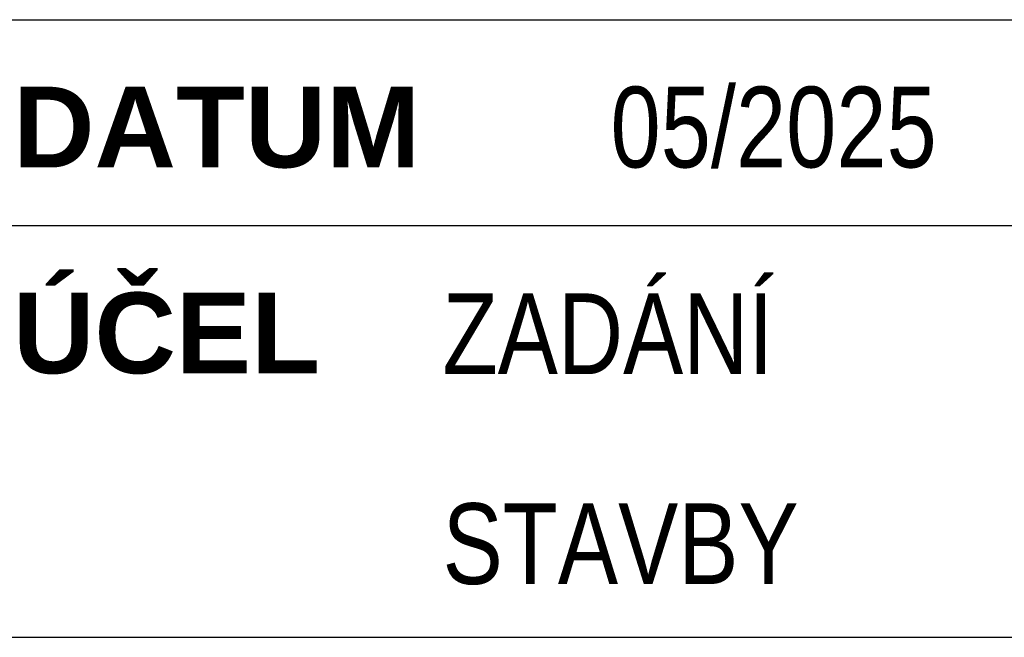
# Paper-space layout 'Layout1' of a CAD drawing. Extents: x -2 to 985, y -36 to 1353.
# Tile 31 of 73: x 682 to 713, y 46 to 65. Entities that reach past the tile are written whole.
import ezdxf

# ---------------------------------------------------------------- set-up
doc = ezdxf.new("R2010")
doc.units = 0
doc.layers.add('RAZITKO_HP', color=222, linetype='CONTINUOUS')
doc.styles.add('RAZITKO_HP_ARIAL_B', font='arialbd.ttf')
doc.styles.add('RAZITKO_HP_ARIAL_N', font='arial.ttf', dxfattribs={"width": 0.8})

psp = doc.layouts.get("Layout1")

# ---------------------------------------------------------------- linework, layer by layer
at = {"layer": 'RAZITKO_HP', "lineweight": 25}
for p, q in [((680, 65.375), (735, 65.375)), ((680, 59), (735, 59)), ((680, 46.25), (735, 46.25))]:
    psp.add_line(p, q, dxfattribs=at)

# ---------------------------------------------------------------- texts
at = {"layer": 'RAZITKO_HP', "style": 'RAZITKO_HP_ARIAL_N', "width": 0.8}
for s, p in [('05/2025', (700.5, 60.8)), ('ZADÁNÍ', (695.3, 54.4)), ('STAVBY', (695.3, 47.9))]:
    psp.add_text(s, height=2.5, dxfattribs=at).set_placement(p)
at = {"layer": 'RAZITKO_HP', "lineweight": 35, "style": 'RAZITKO_HP_ARIAL_B'}
for s, p in [('DATUM', (682, 60.8)), ('ÚČEL', (682, 54.425))]:
    psp.add_text(s, height=2.5, dxfattribs=at).set_placement(p)

doc.saveas('drawing.dxf')
